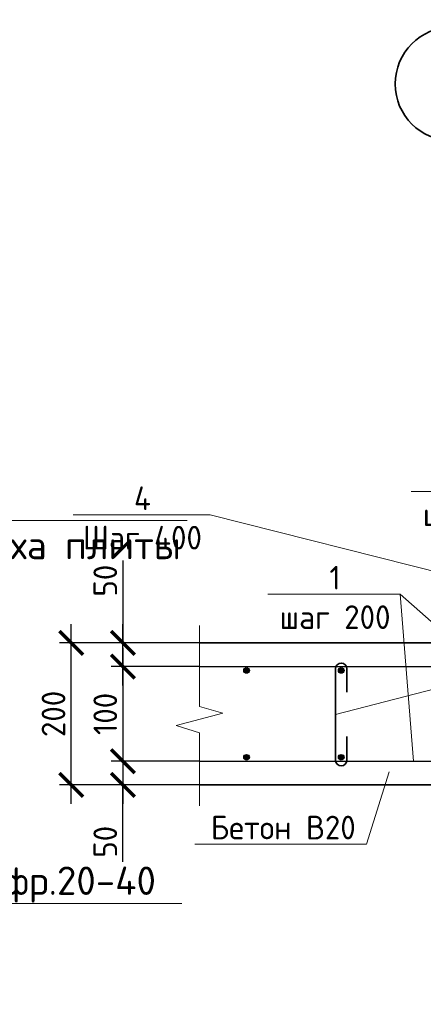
# Model space of a CAD drawing. Header units: millimetres. Extents: x 130535 to 3472113, y -52734 to 121434.
# Tile 84 of 100: x 703863 to 708126, y 7274 to 17686. Entities that reach past the tile are written whole.
import ezdxf
from ezdxf import colors
from ezdxf.entities.mleader import LeaderData, LeaderLine
from ezdxf.math import Vec2, Vec3

# ---------------------------------------------------------------- set-up
doc = ezdxf.new("R2010")
doc.units = ezdxf.units.MM
doc.linetypes.add('ACAD_ISO02W100', pattern=[15, 12, -3])
doc.layers.get('DEFPOINTS').update_dxf_attribs({"color": 1, "lineweight": 0})
for name, color, linetype, lineweight in [('Основная 0.35', 200, 'Continuous', 35), ('Основная 0.6', 142, 'Continuous', 60), ('РАЗМЕРЫ', 1, 'Continuous', 9), ('Символы 0.20', 1, 'Continuous', 20), ('Текст 3.50', 82, 'Continuous', 35), ('Тонкая 0.20', 30, 'Continuous', 20)]:
    doc.layers.add(name, color=color, linetype=linetype, lineweight=lineweight)
doc.layers.add('пунктир', color=4, linetype='ACAD_ISO02W100')
doc.styles.add('250', font='times.ttf')
doc.styles.add('GOST-2.304_Type-B', font='GOST_Common.ttf')
doc.styles.add('ГОСТ', font='isocpeur.TTF')
doc.dimstyles.new('1-2', dxfattribs={"dimtxt": 250, "dimasz": 150, "dimexe": 200, "dimexo": 0, "dimgap": 20, "dimtad": 1, "dimlfac": 0.5, "dimrnd": 1, "dimtxsty": '250', "dimblk": 'OBLIQUE', "dimcen": 100, "dimdle": 50, "dimclrd": 256, "dimclre": 256, "dimclrt": 256, "dimaunit": 1, "dimazin": 0, "dimtfac": 1, "dimtmove": 1, "dimatfit": 2, "dimfxl": 200, "dimlwd": 15, "dimlwe": 13, "dimarcsym": 0})
doc.dimstyles.new('СПДС', dxfattribs={"dimscale": 100, "dimtxt": 2.5, "dimasz": 2.5, "dimexe": 1.25, "dimexo": 0, "dimtad": 1, "dimdec": 0, "dimtxsty": 'GOST-2.304_Type-B', "dimblk": 'ARCHTICK', "dimcen": 2.5, "dimdle": 2, "dimadec": 0, "dimazin": 2, "dimtfac": 0.75, "dimtdec": 0, "dimtmove": 1, "dimatfit": 3, "dimfxl": 1, "dimtolj": 1, "dimarcsym": 1})

# ---------------------------------------------------------------- blocks, each defined once
blk = doc.blocks.new('_None')
blk = doc.blocks.new('_ArchTick')
at = {"color": 0, "linetype": 'ByBlock', "const_width": 0.15}
blk.add_lwpolyline([(-0.5, -0.5), (0.5, 0.5)], dxfattribs=at)
blk = doc.blocks.new('*D278')
at = {"layer": 'DEFPOINTS', "color": 0, "linetype": 'Continuous', "lineweight": 0, "transparency": 16777216}
for p in [(704408, 11095), (705687, 11095), (705687, 9595)]:
    blk.add_point(p, dxfattribs=at)
at = {"layer": 'РАЗМЕРЫ', "color": 0, "linetype": 'Continuous', "lineweight": -2, "transparency": 16777216}
for p, q in [((704408, 9395), (704408, 11295)), ((705687, 11095), (704283, 11095)), ((705687, 9595), (704283, 9595))]:
    blk.add_line(p, q, dxfattribs=at)
at = {"layer": 'РАЗМЕРЫ', "color": 0, "linetype": 'Continuous', "lineweight": -2, "transparency": 16777216, "xscale": 250, "yscale": 250, "zscale": 250}
for p, rotation in [((704408, 11095), 90), ((704408, 9595), 270)]:
    blk.add_blockref('_ArchTick', p, dxfattribs=dict(at, rotation=rotation))
at = {"layer": 'РАЗМЕРЫ', "color": 0, "linetype": 'Continuous', "lineweight": 0, "transparency": 16777216, "insert": (704220, 10345), "char_height": 250, "attachment_point": 5, "rotation": 90, "style": 'GOST-2.304_Type-B'}
blk.add_mtext('\\A1;200', dxfattribs=at)
blk = doc.blocks.new('_Oblique')
at = {"layer": 'пунктир', "color": 0, "lineweight": -2}
blk.add_line((-0.5, -0.5), (0.5, 0.5), dxfattribs=at)
blk = doc.blocks.new('*D281')
at = {"layer": 'DEFPOINTS', "color": 0, "linetype": 'Continuous', "lineweight": 0, "transparency": 16777216}
for p in [(705762, 9845), (704954, 9595), (705762, 9595)]:
    blk.add_point(p, dxfattribs=at)
at = {"layer": 'РАЗМЕРЫ', "color": 0, "linetype": 'Continuous', "lineweight": -2, "transparency": 16777216}
for p, q in [((704954, 10045), (704954, 9395)), ((705762, 9845), (704829, 9845)), ((705762, 9595), (704829, 9595)), ((704954, 8781), (704954, 9595))]:
    blk.add_line(p, q, dxfattribs=at)
at = {"layer": 'РАЗМЕРЫ', "color": 0, "linetype": 'Continuous', "lineweight": -2, "transparency": 16777216, "xscale": 250, "yscale": 250, "zscale": 250}
for p, rotation in [((704954, 9845), 90), ((704954, 9595), 270)]:
    blk.add_blockref('_ArchTick', p, dxfattribs=dict(at, rotation=rotation))
at = {"layer": 'РАЗМЕРЫ', "color": 0, "linetype": 'Continuous', "lineweight": 0, "transparency": 16777216, "insert": (704767, 8993), "char_height": 250, "attachment_point": 5, "rotation": 90, "style": 'GOST-2.304_Type-B'}
blk.add_mtext('\\A1;50', dxfattribs=at)
blk = doc.blocks.new('*D282')
at = {"layer": 'DEFPOINTS', "color": 0, "linetype": 'Continuous', "lineweight": 0, "transparency": 16777216}
for p in [(704954, 11095), (705762, 11095), (705762, 10845)]:
    blk.add_point(p, dxfattribs=at)
at = {"layer": 'РАЗМЕРЫ', "color": 0, "linetype": 'Continuous', "lineweight": -2, "transparency": 16777216}
for p, q in [((704954, 11966), (704954, 11095)), ((704954, 10645), (704954, 11295)), ((705762, 11095), (704829, 11095)), ((705762, 10845), (704829, 10845))]:
    blk.add_line(p, q, dxfattribs=at)
at = {"layer": 'РАЗМЕРЫ', "color": 0, "linetype": 'Continuous', "lineweight": -2, "transparency": 16777216, "xscale": 250, "yscale": 250, "zscale": 250}
for p, rotation in [((704954, 11095), 90), ((704954, 10845), 270)]:
    blk.add_blockref('_ArchTick', p, dxfattribs=dict(at, rotation=rotation))
at = {"layer": 'РАЗМЕРЫ', "color": 0, "linetype": 'Continuous', "lineweight": 0, "transparency": 16777216, "insert": (704767, 11754), "char_height": 250, "attachment_point": 5, "rotation": 90, "style": 'GOST-2.304_Type-B'}
blk.add_mtext('\\A1;50', dxfattribs=at)
blk = doc.blocks.new('*D285')
at = {"layer": 'DEFPOINTS', "color": 0, "linetype": 'Continuous', "lineweight": 0, "transparency": 16777216}
for p in [(705514, 10845), (704954, 9845), (705514, 9845)]:
    blk.add_point(p, dxfattribs=at)
at = {"layer": 'РАЗМЕРЫ', "color": 0, "linetype": 'Continuous', "lineweight": -2, "transparency": 16777216}
for p, q in [((704954, 11045), (704954, 9645)), ((705514, 10845), (704829, 10845)), ((705514, 9845), (704829, 9845))]:
    blk.add_line(p, q, dxfattribs=at)
at = {"layer": 'РАЗМЕРЫ', "color": 0, "linetype": 'Continuous', "lineweight": -2, "transparency": 16777216, "xscale": 250, "yscale": 250, "zscale": 250}
for p, rotation in [((704954, 10845), 90), ((704954, 9845), 270)]:
    blk.add_blockref('_ArchTick', p, dxfattribs=dict(at, rotation=rotation))
at = {"layer": 'РАЗМЕРЫ', "color": 0, "linetype": 'Continuous', "lineweight": 0, "transparency": 16777216, "insert": (704767, 10345), "char_height": 250, "attachment_point": 5, "rotation": 90, "style": 'GOST-2.304_Type-B'}
blk.add_mtext('\\A1;100', dxfattribs=at)

msp = doc.modelspace()

# ---------------------------------------------------------------- hatches: boundary and pattern name
at = {"layer": 'Основная 0.6', "lineweight": 30}
for points in [[(706289.1, 10804.6, 1), (706229.1, 10804.6, 1)], [(707289.1, 10804.6, 1), (707229.1, 10804.6, 1)], [(706289.1, 9886.1, 1), (706229.1, 9886.1, 1)], [(707289.1, 9886.1, 1), (707229.1, 9886.1, 1)]]:
    msp.add_hatch(color=256, dxfattribs=at).paths.add_polyline_path(points)

# ---------------------------------------------------------------- linework, layer by layer
at = {"layer": 'Основная 0.35', "ltscale": 100}
for p, q in [((710191.1, 11095.4), (705762.2, 11095.4)), ((705762.2, 9595.4), (710329.6, 9595.4))]:
    msp.add_line(p, q, dxfattribs=at)
at = {"layer": 'Основная 0.35'}
for p, q in [((707199.3, 10823.3), (707199.3, 9856.5)), ((707319.3, 10823.3), (707319.3, 10573.3)), ((707319.3, 9856.5), (707319.3, 10106.5))]:
    msp.add_line(p, q, dxfattribs=at)
for centre, start, end in [((707259.3, 10823.3), 0, 180), ((707259.3, 9856.5), 180, 0)]:
    msp.add_arc(centre, 60, start, end, dxfattribs=at)
at = {"layer": 'Основная 0.6', "lineweight": 30}
for p, q in [((705762.2, 10845.4), (710602.5, 10845.4)), ((705762.2, 9845.4), (710602.5, 9845.4))]:
    msp.add_line(p, q, dxfattribs=at)
for centre in [(706259.1, 10804.6), (707259.1, 10804.6), (706259.1, 9886.1), (707259.1, 9886.1)]:
    msp.add_circle(centre, 30, dxfattribs=at)
at = {"layer": 'Текст 3.50'}
msp.add_circle((708429.3, 17006.4), 600, dxfattribs=at)
at = {"layer": 'Тонкая 0.20', "linetype": 'ByBlock'}
for p, q in [((705762.2, 10422.9), (705762.2, 11281.5)), ((705762.2, 10146.3), (705762.2, 9371.7))]:
    msp.add_line(p, q, dxfattribs=at)
at = {"layer": 'Тонкая 0.20'}
for p, q in [((705762.2, 10422.9), (706007.4, 10354.6)), ((706007.4, 10354.6), (705517.1, 10222)), ((705517.1, 10222), (705762.2, 10146.3))]:
    msp.add_line(p, q, dxfattribs=at)

# ---------------------------------------------------------------- texts
at = {"insert": (153574.3, 18462.6), "char_height": 330, "attachment_point": 1, "style": 'ГОСТ'}
msp.add_mtext_dynamic_manual_height_columns('\\pi10055.14148;{\\H1.5152x;\\P\\pi7542.56108;Общие указания\\P\\pi1650;}1.^IРабочая документация разработана в соответствии с заданием на проектирование, требованиями действующих технических регламентов, стандартов, сводов правил и других документов, содержащих установленные требования.\\P2.^IРабочая документация выполнена в соответствии со следующими нормативными и техническими документами:\\P-^IСП 20.13330.2016 "Нагрузки и Воздействия";\\P-^IСП 63.13330.2012 "Бетонные и железобетонные конструкции. Основные положения";\\P-^IСП 22.13330.2016 "Основания зданий и сооружений";\\P-^IСП 45.13330.2012 "Земляные сооружения, основания и фундаменты".\\P3.   За относительную отметку 0,000 принята отметка чистого пола первого этажа.\\P4.^IПеречень видов работ, для которых необходимо составлять акты освидетельствования скрытых работ:\\P-^Iармирование конструкций;\\P-^Iосвидетельствование опалубки перед бетонированием;\\P-^Iвыполнение сварочных работ;\\P-^Iотбор контрольных проб бетона;\\P-^Iсоответствие законченных железобетонных конструкций проекту с отображением качества работ;\\P-^Iустройство монолитных конструкций, выполняемых в зимнее время;  \\P\\pi0;        -    устройство гидроизоляции;\\P\\pi1650;-^Iуплотнение грунтов и обратную засыпку.\\PЗапрещается выполнение последующих работ при отсутствии актов освидетельствования предшествующих скрытых работ во всех случаях.\\P\\pi0;        5. Проект рассчитан на производство работ в период положительных температур. В случае выполнения работ при отрицательных температурах необходимо выполнять требования СНиП часть 3 по производству работ и ППР.\\P        6. При минимальной температуре воздуха до минус 15°С допускается:\\P\\pi1650;-выдерживание бетона в конструкции методом термоса, при предварительном разогреве бетонной смеси;\\P -форсированный электроразогрев бетона в конструкции с повторным уплотнением.\\PПри минимальной температуре воздуха до минус 25°С допускается:\\P -обогрев бетона в греющей опалубке с помощью низкотемпературных электронагревателей;\\P -электродный сквозной прогрев бетона;\\P -электрообогрев с помощью греющего провода.', width=18460.283, gutter_width=5800, heights=[33815.2], dxfattribs=at)

# ---------------------------------------------------------------- dimensions: what is measured, and where the dimension line sits
at = {"layer": 'РАЗМЕРЫ', "color": 3, "linetype": 'Continuous', "lineweight": 0}
for base, p1, p2, picture, middle in [((704954.3, 11095.4), (705762.2, 10845.4), (705762.2, 11095.4), '*D282', (704901.6, 11753.9)), ((704954.3, 9595.4), (705762.2, 9845.4), (705762.2, 9595.4), '*D281', (704955, 8993.2))]:
    dim = msp.add_linear_dim(base=base, p1=p1, p2=p2, angle=90, text='50', dimstyle='СПДС', override={"dimlfac": 0.2}, dxfattribs=at)
    dim.commit()
    dim.dimension.update_dxf_attribs({"geometry": picture, "text_midpoint": middle, "dimtype": 160})
for base, p1, p2, text, picture, middle in [((704407.9, 11095.4), (705687.2, 9595.4), (705687.2, 11095.4), '200', '*D278', (704220.4, 10345.4)), ((704954.3, 9845.4), (705514.5, 10845.4), (705514.5, 9845.4), '100', '*D285', (704766.8, 10345.4))]:
    dim = msp.add_linear_dim(base=base, p1=p1, p2=p2, angle=90, text=text, dimstyle='СПДС', override={"dimlfac": 0.2}, dxfattribs=at)
    dim.commit()
    dim.dimension.update_dxf_attribs({"geometry": picture, "text_midpoint": middle})

# ---------------------------------------------------------------- leaders
at = {"layer": 'Символы 0.20'}
msp.add_leader([(708023.2, 9845.4), (707883.5, 11610.1)], dimstyle='1-2', override={"dimscale": 0.05, "dimgap": 20, "dimtad": 0, "dimldrblk": 'None'}, dxfattribs=at)
ml = msp.add_multileader_mtext('Standard', dxfattribs=at)
ml.set_content('6\\Pшаг 200', color=256, style='GOST-2.304_Type-B')
ml.set_leader_properties(color=256, linetype='ByLayer', lineweight=-1)
ml.set_arrow_properties(name='NONE')
ml.build(insert=Vec2(0, 0))
ml.multileader.update_dxf_attribs({"text_left_attachment_type": 6, "text_right_attachment_type": 6, "dogleg_length": 1, "arrow_head_size": 18, "scale": 20})
ctx = ml.context
ctx.base_point, ctx.scale, ctx.char_height, ctx.arrow_head_size, ctx.landing_gap_size, ctx.plane_origin = Vec3(708118.2, 12697.3), 20, 250, 18, 9, Vec3(710556.7, 13800.9)
ctx.left_attachment, ctx.right_attachment, ctx.text_align_type = 6, 6, 1
notes = []
notes.append((ctx, [(0, (1, 1, 0), (709396.8, 12697.3), (-1, 0), 100, [(0, [(710341.1, 11308.5)], 0, [])])]))
ctx.mtext.insert, ctx.mtext.alignment, ctx.mtext.flow_direction = Vec3(708707.5, 12997.3), 2, 5
at = {"layer": 'Символы 0.20', "ltscale": 100}
ml = msp.add_multileader_mtext('Standard', dxfattribs=at)
ml.set_content('Труба Тр\\Pниз трубы на 50 мм выше верха плиты', color=256, style='ГОСТ')
ml.set_leader_properties(color=256, linetype='ByLayer', lineweight=-1)
ml.set_arrow_properties(name='NONE')
ml.build(insert=Vec2(0, 0))
ml.multileader.update_dxf_attribs({"text_left_attachment_type": 6, "text_right_attachment_type": 6, "dogleg_length": 2.5, "arrow_head_size": 45, "scale": 100})
ctx = ml.context
ctx.base_point, ctx.scale, ctx.char_height, ctx.arrow_head_size, ctx.landing_gap_size, ctx.plane_origin = Vec3(569521.5, 12390.6), 100, 300, 45, 22.5, Vec3(579228, 9080.1)
ctx.left_attachment, ctx.right_attachment = 6, 6
notes.append((ctx, [(0, (1, 1, 0), (569271.5, 12390.6), (1, 0), 250, [(0, [(569736.8, 10495.1)], 0, [])])]))
ctx.mtext.insert, ctx.mtext.width, ctx.mtext.flow_direction = Vec3(569544, 12780.6), 3780.751, 5
ml = msp.add_multileader_mtext('Standard', dxfattribs=at)
ml.set_content('Труба Тр\\Pниз трубы на 50 мм выше верха плиты', color=256, style='ГОСТ')
ml.set_leader_properties(color=256, linetype='ByLayer', lineweight=-1)
ml.set_arrow_properties(name='NONE')
ml.build(insert=Vec2(0, 0))
ml.multileader.update_dxf_attribs({"text_left_attachment_type": 6, "text_right_attachment_type": 6, "dogleg_length": 2.5, "arrow_head_size": 45, "scale": 100})
ctx = ml.context
ctx.base_point, ctx.scale, ctx.char_height, ctx.arrow_head_size, ctx.landing_gap_size, ctx.plane_origin = Vec3(633182.2, 12390.6), 100, 300, 45, 22.5, Vec3(642888.8, 9080.1)
ctx.left_attachment, ctx.right_attachment = 6, 6
notes.append((ctx, [(0, (1, 1, 0), (632932.2, 12390.6), (1, 0), 250, [(0, [(633397.6, 10495.1)], 0, [])])]))
ctx.mtext.insert, ctx.mtext.width, ctx.mtext.flow_direction = Vec3(633204.7, 12780.6), 3780.751, 5
ml = msp.add_multileader_mtext('Standard', dxfattribs=at)
ml.set_content('Труба Тр\\Pниз трубы на 50 мм выше верха плиты', color=256, style='ГОСТ')
ml.set_leader_properties(color=256, linetype='ByLayer', lineweight=-1)
ml.set_arrow_properties(name='NONE')
ml.build(insert=Vec2(0, 0))
ml.multileader.update_dxf_attribs({"text_left_attachment_type": 6, "text_right_attachment_type": 6, "dogleg_length": 2.5, "arrow_head_size": 45, "scale": 100})
ctx = ml.context
ctx.base_point, ctx.scale, ctx.char_height, ctx.arrow_head_size, ctx.landing_gap_size, ctx.plane_origin = Vec3(697883.9, 12390.6), 100, 300, 45, 22.5, Vec3(707590.4, 9080.1)
ctx.left_attachment, ctx.right_attachment = 6, 6
notes.append((ctx, [(0, (1, 1, 0), (697633.9, 12390.6), (1, 0), 250, [(0, [(698099.2, 10495.1)], 0, [])])]))
ctx.mtext.insert, ctx.mtext.width, ctx.mtext.flow_direction = Vec3(697906.4, 12780.6), 3780.751, 5
at = {"layer": 'Символы 0.20'}
ml = msp.add_multileader_mtext('Standard', dxfattribs=at)
ml.set_content('4\\PШаг 400', color=256, style='GOST-2.304_Type-B')
ml.set_leader_properties(color=256, linetype='ByLayer', lineweight=-1)
ml.set_arrow_properties(name='NONE')
ml.build(insert=Vec2(0, 0))
ml.multileader.update_dxf_attribs({"text_left_attachment_type": 6, "text_right_attachment_type": 6, "dogleg_length": 1, "arrow_head_size": 18, "scale": 20})
ctx = ml.context
ctx.base_point, ctx.scale, ctx.char_height, ctx.arrow_head_size, ctx.landing_gap_size, ctx.plane_origin = Vec3(704545.2, 12450.3), 20, 250, 18, 9, Vec3(701053.1, 4400.3)
ctx.left_attachment, ctx.right_attachment, ctx.text_align_type = 6, 6, 1
notes.append((ctx, [(1, (1, 1, 0), (705873.8, 12450.3), (-1, 0), 100, [(1, [(707199.3, 10339.9), (710673.2, 11238.9)], 0, [])])]))
ctx.mtext.insert, ctx.mtext.alignment, ctx.mtext.flow_direction = Vec3(705159.5, 12750.3), 2, 5
at = {"layer": 'Символы 0.20', "ltscale": 100}
ml = msp.add_multileader_mtext('Standard', dxfattribs=at)
ml.set_content('Труба Тр\\Pниз трубы на 50 мм выше верха плиты', color=256, style='ГОСТ')
ml.set_leader_properties(color=256, linetype='ByLayer', lineweight=-1)
ml.set_arrow_properties(name='NONE')
ml.build(insert=Vec2(0, 0))
ml.multileader.update_dxf_attribs({"text_left_attachment_type": 6, "text_right_attachment_type": 6, "dogleg_length": 2.5, "arrow_head_size": 45, "scale": 100})
ctx = ml.context
ctx.base_point, ctx.scale, ctx.char_height, ctx.arrow_head_size, ctx.landing_gap_size, ctx.plane_origin = Vec3(501440.4, 12197.9), 100, 300, 45, 22.5, Vec3(511146.9, 8887.5)
ctx.left_attachment, ctx.right_attachment = 6, 6
notes.append((ctx, [(1, (1, 1, 0), (505500.4, 12197.9), (-1, 0), 250, [(0, [(506139.9, 10557.6)], 0, [])])]))
ctx.mtext.insert, ctx.mtext.width, ctx.mtext.flow_direction = Vec3(501462.9, 12587.9), 3780.751, 5
at = {"layer": 'Символы 0.20'}
ml = msp.add_multileader_mtext('Standard', dxfattribs=at)
ml.set_content('1\\P\\pq*;шаг 200', color=256, style='GOST-2.304_Type-B')
ml.set_leader_properties(color=256, linetype='ByLayer', lineweight=-1)
ml.set_arrow_properties(name='NONE')
ml.build(insert=Vec2(0, 0))
ml.multileader.update_dxf_attribs({"text_left_attachment_type": 6, "text_right_attachment_type": 6, "dogleg_length": 1, "arrow_head_size": 18, "scale": 20})
ctx = ml.context
ctx.base_point, ctx.scale, ctx.char_height, ctx.arrow_head_size, ctx.landing_gap_size, ctx.plane_origin = Vec3(706604.9, 11610.1), 20, 250, 18, 9, Vec3(711615, 13470.2)
ctx.left_attachment, ctx.right_attachment, ctx.text_align_type = 6, 6, 1
notes.append((ctx, [(0, (1, 1, 0), (707883.5, 11610.1), (-1, 0), 100, [(0, [(708742.9, 10845.4)], 0, [])])]))
ctx.mtext.insert, ctx.mtext.alignment, ctx.mtext.flow_direction = Vec3(707194.2, 11910.1), 2, 5
at = {"layer": 'Символы 0.20', "ltscale": 100}
ml = msp.add_multileader_mtext('Standard', dxfattribs=at)
ml.set_content('Труба Тр\\Pниз трубы в уровне верха плиты', color=256, style='ГОСТ')
ml.set_leader_properties(color=256, linetype='ByLayer', lineweight=-1)
ml.set_arrow_properties(name='NONE')
ml.build(insert=Vec2(0, 0))
ml.multileader.update_dxf_attribs({"text_left_attachment_type": 6, "text_right_attachment_type": 6, "dogleg_length": 2.5, "arrow_head_size": 45, "scale": 100})
ctx = ml.context
ctx.base_point, ctx.scale, ctx.char_height, ctx.arrow_head_size, ctx.landing_gap_size, ctx.plane_origin = Vec3(439775.3, 9734), 100, 300, 45, 22.5, Vec3(433878.8, 6423.5)
ctx.left_attachment, ctx.right_attachment = 6, 6
notes.append((ctx, [(1, (1, 1, 0), (439525.3, 9734), (1, 0), 250, [(0, [(438885.9, 8093.7)], 0, [])])]))
ctx.mtext.insert, ctx.mtext.width, ctx.mtext.flow_direction = Vec3(439797.8, 10124), 6576.024, 5
ml = msp.add_multileader_mtext('Standard', dxfattribs=at)
ml.set_content('Труба Тр\\Pниз трубы в уровне верха плиты', color=256, style='ГОСТ')
ml.set_leader_properties(color=256, linetype='ByLayer', lineweight=-1)
ml.set_arrow_properties(name='NONE')
ml.build(insert=Vec2(0, 0))
ml.multileader.update_dxf_attribs({"text_left_attachment_type": 6, "text_right_attachment_type": 6, "dogleg_length": 2.5, "arrow_head_size": 45, "scale": 100})
ctx = ml.context
ctx.base_point, ctx.scale, ctx.char_height, ctx.arrow_head_size, ctx.landing_gap_size, ctx.plane_origin = Vec3(374236, 9404.1), 100, 300, 45, 22.5, Vec3(368339.5, 6093.6)
ctx.left_attachment, ctx.right_attachment = 6, 6
notes.append((ctx, [(1, (1, 1, 0), (373986, 9404.1), (1, 0), 250, [(0, [(373346.6, 7763.7)], 0, [])])]))
ctx.mtext.insert, ctx.mtext.width, ctx.mtext.flow_direction = Vec3(374258.5, 9794.1), 6442.783, 5
ml = msp.add_multileader_mtext('Standard', dxfattribs=at)
ml.set_content('Щебень фр.20-40', color=256, style='ГОСТ')
ml.set_leader_properties(color=256, linetype='ByLayer', lineweight=-1)
ml.set_arrow_properties(name='NONE')
ml.build(insert=Vec2(0, 0))
ml.multileader.update_dxf_attribs({"text_left_attachment_type": 6, "text_right_attachment_type": 6, "dogleg_length": 2.5, "arrow_head_size": 45, "scale": 100})
ctx = ml.context
ctx.base_point, ctx.scale, ctx.char_height, ctx.arrow_head_size, ctx.landing_gap_size, ctx.plane_origin = Vec3(499616, 8365.1), 100, 300, 45, 22.5, Vec3(507147.5, 5054.7)
ctx.left_attachment, ctx.right_attachment = 6, 6
notes.append((ctx, [(1, (1, 1, 0), (501501, 8365.1), (-1, 0), 250, [(0, [(503252, 9791.6)], 0, [])])]))
ctx.mtext.insert, ctx.mtext.width, ctx.mtext.flow_direction = Vec3(499638.5, 8755.1), 2129.129, 5
ml = msp.add_multileader_mtext('Standard', dxfattribs=at)
ml.set_content('Щебень фр.20-40', color=256, style='ГОСТ')
ml.set_leader_properties(color=256, linetype='ByLayer', lineweight=-1)
ml.set_arrow_properties(name='NONE')
ml.build(insert=Vec2(0, 0))
ml.multileader.update_dxf_attribs({"text_left_attachment_type": 6, "text_right_attachment_type": 6, "dogleg_length": 2.5, "arrow_head_size": 45, "scale": 100})
ctx = ml.context
ctx.base_point, ctx.scale, ctx.char_height, ctx.arrow_head_size, ctx.landing_gap_size, ctx.plane_origin = Vec3(573727.1, 8341.3), 100, 300, 45, 22.5, Vec3(567830.5, 5030.9)
ctx.left_attachment, ctx.right_attachment = 6, 6
notes.append((ctx, [(1, (1, 1, 0), (573477.1, 8341.3), (1, 0), 250, [(0, [(571726, 9767.8)], 0, [])])]))
ctx.mtext.insert, ctx.mtext.width, ctx.mtext.flow_direction = Vec3(573749.6, 8731.3), 2129.129, 5
ml = msp.add_multileader_mtext('Standard', dxfattribs=at)
ml.set_content('Щебень фр.20-40', color=256, style='ГОСТ')
ml.set_leader_properties(color=256, linetype='ByLayer', lineweight=-1)
ml.set_arrow_properties(name='NONE')
ml.build(insert=Vec2(0, 0))
ml.multileader.update_dxf_attribs({"text_left_attachment_type": 6, "text_right_attachment_type": 6, "dogleg_length": 2.5, "arrow_head_size": 45, "scale": 100})
ctx = ml.context
ctx.base_point, ctx.scale, ctx.char_height, ctx.arrow_head_size, ctx.landing_gap_size, ctx.plane_origin = Vec3(637387.8, 8341.3), 100, 300, 45, 22.5, Vec3(631491.3, 5030.9)
ctx.left_attachment, ctx.right_attachment = 6, 6
notes.append((ctx, [(1, (1, 1, 0), (637137.8, 8341.3), (1, 0), 250, [(0, [(635386.8, 9767.8)], 0, [])])]))
ctx.mtext.insert, ctx.mtext.width, ctx.mtext.flow_direction = Vec3(637410.3, 8731.3), 2129.129, 5
ml = msp.add_multileader_mtext('Standard', dxfattribs=at)
ml.set_content('Щебень фр.20-40', color=256, style='ГОСТ')
ml.set_leader_properties(color=256, linetype='ByLayer', lineweight=-1)
ml.set_arrow_properties(name='NONE')
ml.build(insert=Vec2(0, 0))
ml.multileader.update_dxf_attribs({"text_left_attachment_type": 6, "text_right_attachment_type": 6, "dogleg_length": 2.5, "arrow_head_size": 45, "scale": 100})
ctx = ml.context
ctx.base_point, ctx.scale, ctx.char_height, ctx.arrow_head_size, ctx.landing_gap_size, ctx.plane_origin = Vec3(702089.5, 8341.3), 100, 300, 45, 22.5, Vec3(696192.9, 5030.9)
ctx.left_attachment, ctx.right_attachment = 6, 6
notes.append((ctx, [(1, (1, 1, 0), (701839.5, 8341.3), (1, 0), 250, [(0, [(700088.4, 9767.8)], 0, [])])]))
ctx.mtext.insert, ctx.mtext.width, ctx.mtext.flow_direction = Vec3(702112, 8731.3), 2129.129, 5
at = {"layer": 'Символы 0.20'}
ml = msp.add_multileader_mtext('Standard', dxfattribs=at)
ml.set_content('Бетон В20', color=256, style='GOST-2.304_Type-B')
ml.set_leader_properties(color=256, linetype='ByLayer', lineweight=-1)
ml.set_arrow_properties(name='NONE')
ml.build(insert=Vec2(0, 0))
ml.multileader.update_dxf_attribs({"text_left_attachment_type": 6, "text_right_attachment_type": 6, "dogleg_length": 1, "arrow_head_size": 18, "scale": 20})
ctx = ml.context
ctx.base_point, ctx.scale, ctx.char_height, ctx.arrow_head_size, ctx.landing_gap_size, ctx.plane_origin = Vec3(705871.8, 8968.6), 20, 250, 18, 9, Vec3(707904.4, 8241.1)
ctx.left_attachment, ctx.right_attachment = 6, 6
notes.append((ctx, [(0, (1, 1, 0), (707525.4, 8968.6), (-1, 0), 100, [(0, [(707764.1, 9732.4)], 0, [])])]))
ctx.mtext.insert, ctx.mtext.flow_direction = Vec3(705880.8, 9268.6), 5
for ctx, leaders in notes:
    for number, flags, end, landing, length, lines in leaders:
        leader = LeaderData()
        leader.index, (leader.has_last_leader_line, leader.has_dogleg_vector, leader.attachment_direction) = number, flags
        leader.last_leader_point, leader.dogleg_vector, leader.dogleg_length = Vec3(end), Vec3(landing), length
        for number, points, colour, breaks in lines:
            line = LeaderLine()
            line.index, line.vertices, line.color, line.breaks = number, Vec3.list(points), colors.encode_raw_color(colour), breaks
            leader.lines.append(line)
        ctx.leaders.append(leader)

doc.saveas('drawing.dxf')
